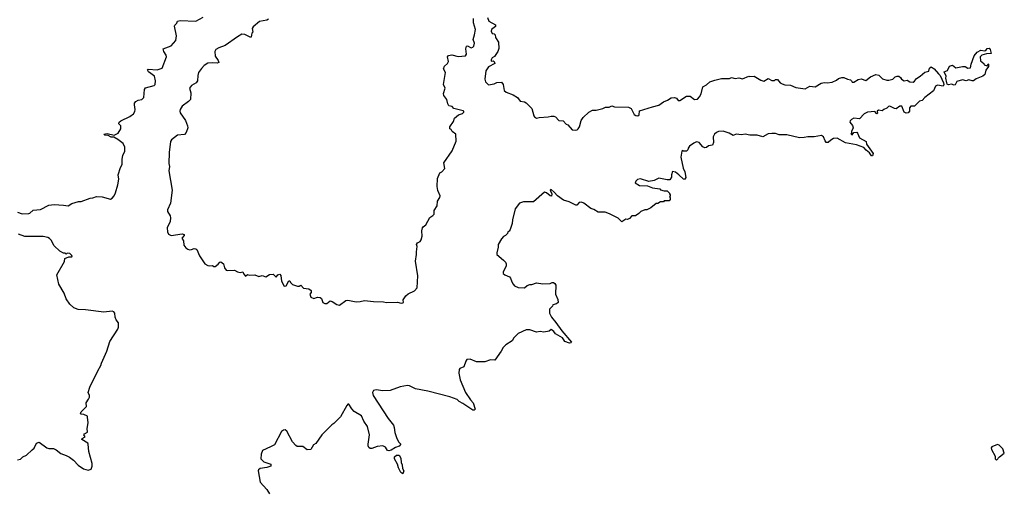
# Model space of a CAD drawing. Extents: x 2240384 to 2404287, y 351326 to 526670.
# Tile 28 of 256: x 2272829 to 2283530, y 389820 to 394961. Entities that reach past the tile are written whole.
import ezdxf

# ---------------------------------------------------------------- set-up
doc = ezdxf.new("R2010")
doc.units = 0

msp = doc.modelspace()

# ---------------------------------------------------------------- linework, layer by layer
at = {"layer": '0CON20XD'}
for points in [[(2273468, 392982), (2273496, 392984), (2273595, 393021), (2273626, 393024), (2273665, 393038), (2273724, 393034), (2273815, 393008), (2273835, 393018), (2273855, 393043), (2273872, 393078), (2273896, 393165), (2273908, 393225), (2273901, 393275), (2273926, 393354), (2273944, 393385), (2273942, 393445), (2273950, 393485), (2273971, 393529), (2273973, 393575), (2273954, 393615), (2273897, 393657), (2273852, 393682), (2273825, 393684), (2273791, 393700), (2273754, 393704), (2273744, 393715), (2273781, 393721), (2273855, 393706), (2273898, 393725), (2273930, 393775), (2273928, 393805), (2273908, 393828), (2273912, 393845), (2273929, 393861), (2274025, 393908), (2274065, 393937), (2274079, 393961), (2274084, 393985), (2274076, 394034), (2274078, 394052), (2274091, 394069), (2274116, 394084), (2274158, 394092), (2274180, 394115), (2274187, 394203), (2274195, 394218), (2274290, 394245), (2274302, 394255), (2274306, 394294), (2274294, 394345), (2274229, 394395), (2274218, 394415), (2274225, 394422), (2274324, 394416), (2274378, 394435), (2274424, 394555), (2274421, 394575), (2274396, 394615), (2274390, 394645), (2274474, 394676), (2274525, 394735), (2274532, 394785), (2274511, 394889), (2274515, 394902), (2274536, 394924), (2274544, 394946), (2274575, 394953), (2274745, 394944), (2274825, 394987)], [(2275532, 394965), (2275515, 394957), (2275435, 394942), (2275365, 394882), (2275357, 394865), (2275362, 394825), (2275353, 394815), (2275345, 394772), (2275335, 394771), (2275275, 394801), (2275245, 394803), (2275195, 394775), (2275061, 394679), (2274995, 394655), (2274962, 394635), (2274951, 394615), (2274954, 394565), (2274987, 394515), (2274994, 394495), (2274974, 394486), (2274925, 394490), (2274875, 394487), (2274835, 394462), (2274805, 394431), (2274774, 394385), (2274764, 394355), (2274763, 394297), (2274747, 394273), (2274695, 394244), (2274676, 394215), (2274689, 394165), (2274686, 394094), (2274665, 394069), (2274595, 394019), (2274573, 393985), (2274569, 393965), (2274575, 393946), (2274633, 393863), (2274654, 393806), (2274656, 393785), (2274640, 393735), (2274619, 393711), (2274545, 393704), (2274480, 393655), (2274470, 393635), (2274454, 393515), (2274451, 393395), (2274456, 393365), (2274450, 393315), (2274486, 393105), (2274470, 392965), (2274434, 392894), (2274437, 392875), (2274466, 392826), (2274469, 392805), (2274464, 392766), (2274431, 392695), (2274434, 392654), (2274447, 392627), (2274475, 392615), (2274595, 392632), (2274616, 392625), (2274616, 392615), (2274592, 392585), (2274610, 392555), (2274615, 392510), (2274635, 392478), (2274655, 392463), (2274675, 392459), (2274695, 392460), (2274725, 392472), (2274745, 392470), (2274755, 392460), (2274784, 392394), (2274842, 392305), (2274875, 392288), (2274895, 392282), (2274925, 392288), (2274938, 392278), (2274955, 392278), (2274988, 392302), (2275005, 392324), (2275016, 392326), (2275046, 392306), (2275055, 392260), (2275075, 392238), (2275085, 392232), (2275165, 392238), (2275195, 392220), (2275225, 392212), (2275255, 392220), (2275264, 392194), (2275285, 392170), (2275305, 392188), (2275325, 392182), (2275385, 392187), (2275427, 392167), (2275465, 392180), (2275503, 392163), (2275545, 392188), (2275585, 392192), (2275615, 392162), (2275634, 392186), (2275655, 392192), (2275668, 392178), (2275676, 392115), (2275705, 392063), (2275725, 392066), (2275755, 392120), (2275765, 392120), (2275773, 392103), (2275795, 392080), (2275847, 392063), (2275865, 392063), (2275885, 392072), (2275915, 392042), (2275970, 392035), (2275998, 392015), (2275998, 391995), (2275983, 391975), (2275995, 391942), (2276025, 391928), (2276065, 391943), (2276095, 391939), (2276108, 391928), (2276124, 391884), (2276147, 391873), (2276167, 391873), (2276205, 391902), (2276225, 391896), (2276275, 391863), (2276305, 391857), (2276374, 391906), (2276395, 391910), (2276485, 391893), (2276530, 391895), (2276575, 391906), (2276676, 391894), (2276783, 391893), (2276815, 391883), (2276935, 391890), (2276975, 391878), (2276995, 391880), (2277000, 391885), (2276998, 391915), (2277025, 391958), (2277052, 391978), (2277120, 392010), (2277150, 392045), (2277157, 392175), (2277131, 392335), (2277142, 392405), (2277140, 392435), (2277148, 392495), (2277142, 392515), (2277152, 392535), (2277182, 392548), (2277192, 392568), (2277204, 392606), (2277200, 392665), (2277207, 392695), (2277215, 392708), (2277245, 392728), (2277285, 392808), (2277320, 392830), (2277334, 392845), (2277334, 392885), (2277368, 392935), (2277370, 392985), (2277397, 393027), (2277398, 393045), (2277374, 393104), (2277367, 393145), (2277370, 393235), (2277396, 393294), (2277418, 393305), (2277449, 393341), (2277440, 393405), (2277528, 393535), (2277572, 393638), (2277568, 393715), (2277528, 393745), (2277520, 393765), (2277504, 393774), (2277504, 393795), (2277544, 393855), (2277555, 393888), (2277598, 393925), (2277641, 393939), (2277658, 393955), (2277657, 393965), (2277650, 393970), (2277546, 393996), (2277530, 394015), (2277495, 394023), (2277483, 394045), (2277473, 394093), (2277438, 394135), (2277434, 394156), (2277452, 394215), (2277436, 394255), (2277456, 394385), (2277434, 394426), (2277446, 394454), (2277477, 394485), (2277488, 394505), (2277480, 394555), (2277489, 394571), (2277525, 394578), (2277595, 394559), (2277675, 394567), (2277686, 394585), (2277678, 394645), (2277685, 394672), (2277695, 394676), (2277735, 394656), (2277755, 394660), (2277765, 394671), (2277771, 394705), (2277756, 394745), (2277773, 394795), (2277782, 394855), (2277763, 394925), (2277761, 394975)], [(2277914, 394985), (2277927, 394945), (2278002, 394905), (2278000, 394885), (2277958, 394855), (2277953, 394835), (2277965, 394812), (2277987, 394807), (2277997, 394797), (2278001, 394765), (2278033, 394715), (2278036, 394646), (2278026, 394615), (2277989, 394561), (2277965, 394547), (2277953, 394525), (2277955, 394510), (2277975, 394512), (2277986, 394506), (2277992, 394485), (2277925, 394448), (2277897, 394405), (2277884, 394314), (2277890, 394285), (2277925, 394253), (2277985, 394264), (2278015, 394277), (2278065, 394282), (2278082, 394255), (2278095, 394190), (2278115, 394172), (2278192, 394145), (2278238, 394115), (2278270, 394075), (2278315, 394068), (2278335, 394058), (2278397, 393995), (2278418, 393915), (2278424, 393904), (2278445, 393890), (2278475, 393898), (2278573, 393903), (2278605, 393913), (2278635, 393912), (2278653, 393903), (2278690, 393865), (2278735, 393860), (2278770, 393825), (2278786, 393816), (2278832, 393762), (2278865, 393758), (2278887, 393763), (2278900, 393775), (2278912, 393795), (2278930, 393865), (2278954, 393896), (2279014, 393956), (2279055, 393978), (2279095, 393978), (2279166, 393994), (2279195, 394008), (2279235, 394008), (2279265, 394023), (2279295, 394012), (2279445, 394008), (2279473, 393993), (2279509, 393929), (2279525, 393918), (2279546, 393914), (2279561, 393925), (2279565, 393968), (2279705, 394014), (2279775, 394030), (2279825, 394068), (2279870, 394085), (2279908, 394112), (2279946, 394116), (2279966, 394106), (2279985, 394080), (2280005, 394080), (2280075, 394128), (2280115, 394130), (2280164, 394094), (2280194, 394096), (2280217, 394123), (2280234, 394155), (2280255, 394230), (2280295, 394252), (2280330, 394285), (2280385, 394302), (2280455, 394320), (2280545, 394322), (2280565, 394330), (2280605, 394322), (2280645, 394328), (2280685, 394318), (2280755, 394348), (2280765, 394342), (2280810, 394345), (2280883, 394303)], [(2282985, 394248), (2282955, 394260), (2282925, 394252), (2282910, 394260), (2282904, 394274), (2282894, 394325), (2282897, 394345), (2282878, 394392), (2282913, 394407), (2282934, 394456), (2282967, 394467), (2283005, 394437), (2283075, 394450), (2283105, 394450), (2283135, 394433), (2283162, 394438), (2283169, 394475), (2283204, 394566), (2283235, 394608), (2283275, 394628), (2283315, 394620), (2283328, 394625), (2283345, 394648), (2283365, 394650), (2283376, 394636), (2283387, 394593), (2283335, 394589), (2283285, 394573), (2283267, 394555), (2283272, 394512), (2283308, 394485), (2283311, 394471), (2283345, 394460), (2283355, 394480), (2283360, 394475), (2283357, 394453), (2283328, 394412), (2283318, 394365), (2283298, 394345), (2283223, 394317), (2283195, 394296), (2283180, 394295), (2283145, 394308), (2283115, 394294), (2283075, 394308), (2283015, 394288), (2282995, 394252), (2282985, 394248)], [(2280883, 394303), (2280915, 394293), (2280965, 394320), (2281005, 394298), (2281032, 394298), (2281045, 394310), (2281065, 394310), (2281094, 394274), (2281115, 394262), (2281145, 394252), (2281207, 394247), (2281265, 394222), (2281365, 394210), (2281415, 394238), (2281475, 394232), (2281541, 394269), (2281577, 394277), (2281605, 394272), (2281659, 394281), (2281705, 394302), (2281728, 394322), (2281765, 394330), (2281785, 394330), (2281825, 394312), (2281857, 394307), (2281870, 394295), (2281875, 394280), (2281895, 394282), (2281941, 394309), (2281975, 394317), (2282025, 394300), (2282075, 394340), (2282135, 394363), (2282165, 394357), (2282205, 394318), (2282252, 394302), (2282275, 394301), (2282320, 394315), (2282345, 394338), (2282364, 394346), (2282385, 394348), (2282403, 394333), (2282412, 394315), (2282440, 394295), (2282475, 394302), (2282505, 394284), (2282538, 394282), (2282555, 394292), (2282575, 394320), (2282615, 394345), (2282665, 394388), (2282709, 394401), (2282717, 394435), (2282734, 394446), (2282769, 394425), (2282815, 394371), (2282832, 394352), (2282869, 394275), (2282872, 394255), (2282865, 394238), (2282805, 394247), (2282784, 394236), (2282762, 394185), (2282667, 394115), (2282639, 394081), (2282610, 394075), (2282555, 394020), (2282515, 394020), (2282498, 394002), (2282498, 393965), (2282485, 393948), (2282465, 393943), (2282443, 393955), (2282415, 394020), (2282395, 394020), (2282355, 393991), (2282335, 393993), (2282285, 394020), (2282270, 394015), (2282255, 393998), (2282220, 393985), (2282202, 393968), (2282163, 393977), (2282150, 393965), (2282152, 393945), (2282145, 393938), (2282123, 393963), (2282045, 393954), (2282008, 393935), (2281957, 393883), (2281895, 393891), (2281868, 393875), (2281855, 393860), (2281852, 393845), (2281881, 393811), (2281886, 393785), (2281868, 393745), (2281870, 393725), (2281862, 393715), (2281875, 393710), (2281896, 393734), (2281926, 393736), (2281936, 393726), (2281958, 393675), (2282028, 393635), (2282032, 393605), (2282104, 393504), (2282099, 393481), (2282085, 393480), (2282065, 393513), (2282030, 393540), (2282002, 393572), (2281925, 393600), (2281805, 393623), (2281715, 393671), (2281675, 393668), (2281645, 393652), (2281614, 393626), (2281595, 393626), (2281582, 393642), (2281566, 393686), (2281545, 393702), (2281464, 393686), (2281395, 393688), (2281355, 393678), (2281305, 393677), (2281165, 393709), (2281085, 393707), (2281045, 393722), (2281005, 393724), (2280962, 393718), (2280905, 393686), (2280845, 393703), (2280765, 393705), (2280715, 393715), (2280675, 393710), (2280616, 393716), (2280585, 393702), (2280541, 393725), (2280475, 393747), (2280425, 393743), (2280402, 393735), (2280380, 393715), (2280366, 393685), (2280369, 393625), (2280360, 393595), (2280315, 393588), (2280295, 393572), (2280275, 393568), (2280255, 393577), (2280214, 393625), (2280185, 393632), (2280155, 393618), (2280109, 393585), (2280094, 393565), (2280090, 393545), (2280075, 393530), (2280045, 393530), (2280035, 393537), (2280025, 393530), (2280014, 393465), (2280040, 393345), (2280059, 393305), (2280068, 393245), (2280055, 393223), (2280043, 393225), (2279992, 393275), (2279955, 393302), (2279925, 393310), (2279912, 393275), (2279912, 393248), (2279895, 393220), (2279865, 393218), (2279775, 393238), (2279725, 393212), (2279665, 393202), (2279575, 393230), (2279545, 393223), (2279527, 393205), (2279518, 393185), (2279565, 393157), (2279652, 393152), (2279705, 393132), (2279785, 393120), (2279795, 393110), (2279835, 393100), (2279865, 393100), (2279890, 393075), (2279890, 393065), (2279900, 393055), (2279900, 393045), (2279890, 393035), (2279900, 393025), (2279900, 393005), (2279888, 392992), (2279835, 392990), (2279825, 392980), (2279795, 392980), (2279765, 392960), (2279745, 392960), (2279690, 392915), (2279645, 392892), (2279625, 392892), (2279580, 392875), (2279559, 392851), (2279522, 392828), (2279482, 392828), (2279455, 392798), (2279435, 392788), (2279415, 392790), (2279375, 392763), (2279335, 392802), (2279240, 392850), (2279193, 392867), (2279115, 392868), (2279070, 392895), (2279036, 392906), (2278959, 392965), (2278935, 392975), (2278909, 392971), (2278885, 392943), (2278875, 392943), (2278800, 392980), (2278738, 392998), (2278674, 393044), (2278638, 393085), (2278605, 393112), (2278593, 393105), (2278612, 393065), (2278609, 393041), (2278595, 393045), (2278555, 393077), (2278534, 393086), (2278415, 392979), (2278305, 392979), (2278261, 392965), (2278213, 392905), (2278186, 392784), (2278181, 392745), (2278161, 392679), (2278148, 392662), (2278133, 392655), (2278130, 392635), (2278110, 392615), (2278087, 392603), (2278064, 392576), (2278029, 392515), (2278031, 392485), (2278014, 392426), (2278016, 392406), (2278088, 392345), (2278108, 392325), (2278116, 392306), (2278116, 392284), (2278084, 392216), (2278085, 392200), (2278100, 392185), (2278153, 392163), (2278165, 392150), (2278178, 392108), (2278194, 392084), (2278207, 392067), (2278245, 392048), (2278316, 392044), (2278345, 392068), (2278375, 392082), (2278395, 392082), (2278445, 392100), (2278515, 392088), (2278595, 392092), (2278615, 392102), (2278632, 392102), (2278645, 392092), (2278656, 392074), (2278652, 391975), (2278677, 391917), (2278680, 391885), (2278665, 391870), (2278625, 391860), (2278620, 391845), (2278588, 391812), (2278587, 391767), (2278608, 391725), (2278657, 391667), (2278720, 391575), (2278827, 391455), (2278820, 391445), (2278805, 391444), (2278755, 391461), (2278743, 391477), (2278730, 391500), (2278653, 391543), (2278635, 391571), (2278605, 391590), (2278585, 391572), (2278525, 391562), (2278485, 391568), (2278445, 391563), (2278375, 391587), (2278335, 391588), (2278245, 391548), (2278201, 391499), (2278183, 391467), (2278114, 391426), (2278082, 391395), (2278062, 391355), (2277992, 391258), (2277945, 391262), (2277885, 391238), (2277795, 391238), (2277725, 391268), (2277690, 391265), (2277678, 391245), (2277658, 391185), (2277614, 391166), (2277604, 391156), (2277601, 391115), (2277615, 391042), (2277674, 390905), (2277727, 390825), (2277757, 390795), (2277779, 390725), (2277768, 390712), (2277755, 390712), (2277646, 390786), (2277607, 390807), (2277585, 390828), (2277505, 390860), (2277265, 390920), (2277130, 390945), (2277065, 390978), (2277045, 390982), (2276965, 390966), (2276855, 390929), (2276775, 390925), (2276704, 390936), (2276675, 390926), (2276664, 390905), (2276670, 390875), (2276834, 390624), (2276891, 390551), (2276900, 390525), (2276905, 390470), (2276928, 390405), (2276950, 390365), (2276970, 390345), (2276955, 390324), (2276915, 390309), (2276865, 390277), (2276841, 390271), (2276828, 390275), (2276805, 390310), (2276775, 390327), (2276715, 390320), (2276655, 390298), (2276638, 390298), (2276625, 390308), (2276617, 390325), (2276616, 390345), (2276630, 390445), (2276610, 390535), (2276570, 390595), (2276545, 390653), (2276465, 390700), (2276438, 390728), (2276405, 390778), (2276395, 390778), (2276384, 390766), (2276315, 390642), (2276245, 390568), (2276222, 390555), (2276112, 390445), (2276049, 390351), (2276022, 390335), (2275994, 390286), (2275954, 390284), (2275905, 390318), (2275845, 390320), (2275831, 390331), (2275795, 390368), (2275734, 390484), (2275715, 390500), (2275695, 390498), (2275675, 390482), (2275598, 390335), (2275554, 390315), (2275469, 390275), (2275452, 390235), (2275451, 390185), (2275482, 390152), (2275558, 390125), (2275560, 390105), (2275515, 390089), (2275442, 390078), (2275425, 390065), (2275421, 390055), (2275441, 389931), (2275515, 389851), (2275544, 389805)], [(2272806, 392866), (2272855, 392849), (2272929, 392851), (2272941, 392855), (2272975, 392888), (2273055, 392897), (2273145, 392944), (2273205, 392951), (2273305, 392945), (2273355, 392937), (2273397, 392963), (2273468, 392982)], [(2272805, 390174), (2272838, 390182), (2272865, 390207), (2272904, 390226), (2272965, 390282), (2272985, 390302), (2273013, 390355), (2273040, 390365), (2273125, 390303), (2273145, 390297), (2273195, 390298), (2273225, 390282), (2273275, 390241), (2273335, 390222), (2273372, 390202), (2273415, 390170), (2273465, 390116), (2273522, 390075), (2273575, 390062), (2273605, 390072), (2273617, 390105), (2273616, 390135), (2273582, 390265), (2273574, 390345), (2273569, 390355), (2273506, 390395), (2273510, 390405), (2273542, 390425), (2273527, 390445), (2273532, 390455), (2273567, 390475), (2273563, 390515), (2273574, 390575), (2273568, 390638), (2273565, 390648), (2273525, 390667), (2273499, 390669), (2273491, 390675), (2273499, 390695), (2273556, 390755), (2273552, 390795), (2273578, 390832), (2273587, 390855), (2273587, 390875), (2273574, 390906), (2273592, 390965), (2273677, 391143), (2273712, 391198), (2273718, 391225), (2273778, 391355), (2273810, 391460), (2273897, 391595), (2273903, 391615), (2273902, 391662), (2273877, 391695), (2273867, 391727), (2273865, 391770), (2273854, 391784), (2273835, 391790), (2273745, 391781), (2273545, 391806), (2273465, 391807), (2273416, 391826), (2273375, 391868), (2273336, 391925), (2273314, 391985), (2273254, 392085), (2273234, 392185), (2273315, 392330), (2273320, 392365), (2273365, 392380), (2273395, 392380), (2273400, 392385), (2273397, 392397), (2273375, 392418), (2273345, 392420), (2273335, 392410), (2273325, 392420), (2273305, 392420), (2273265, 392442), (2273205, 392501), (2273172, 392562), (2273155, 392579), (2273135, 392590), (2273085, 392602), (2272885, 392603), (2272815, 392627)], [(2283445, 390170), (2283477, 390205), (2283530, 390245), (2283513, 390295), (2283475, 390332), (2283455, 390342), (2283394, 390316), (2283388, 390305), (2283390, 390285), (2283430, 390215), (2283432, 390185), (2283445, 390170)], [(2276995, 390020), (2276972, 390035), (2276948, 390085), (2276937, 390125), (2276904, 390185), (2276902, 390205), (2276925, 390226), (2276954, 390224), (2276970, 390190), (2276974, 390145), (2276985, 390120), (2276988, 390078), (2277003, 390055), (2276995, 390020)]]:
    msp.add_lwpolyline(points, dxfattribs=at)

doc.saveas('drawing.dxf')
